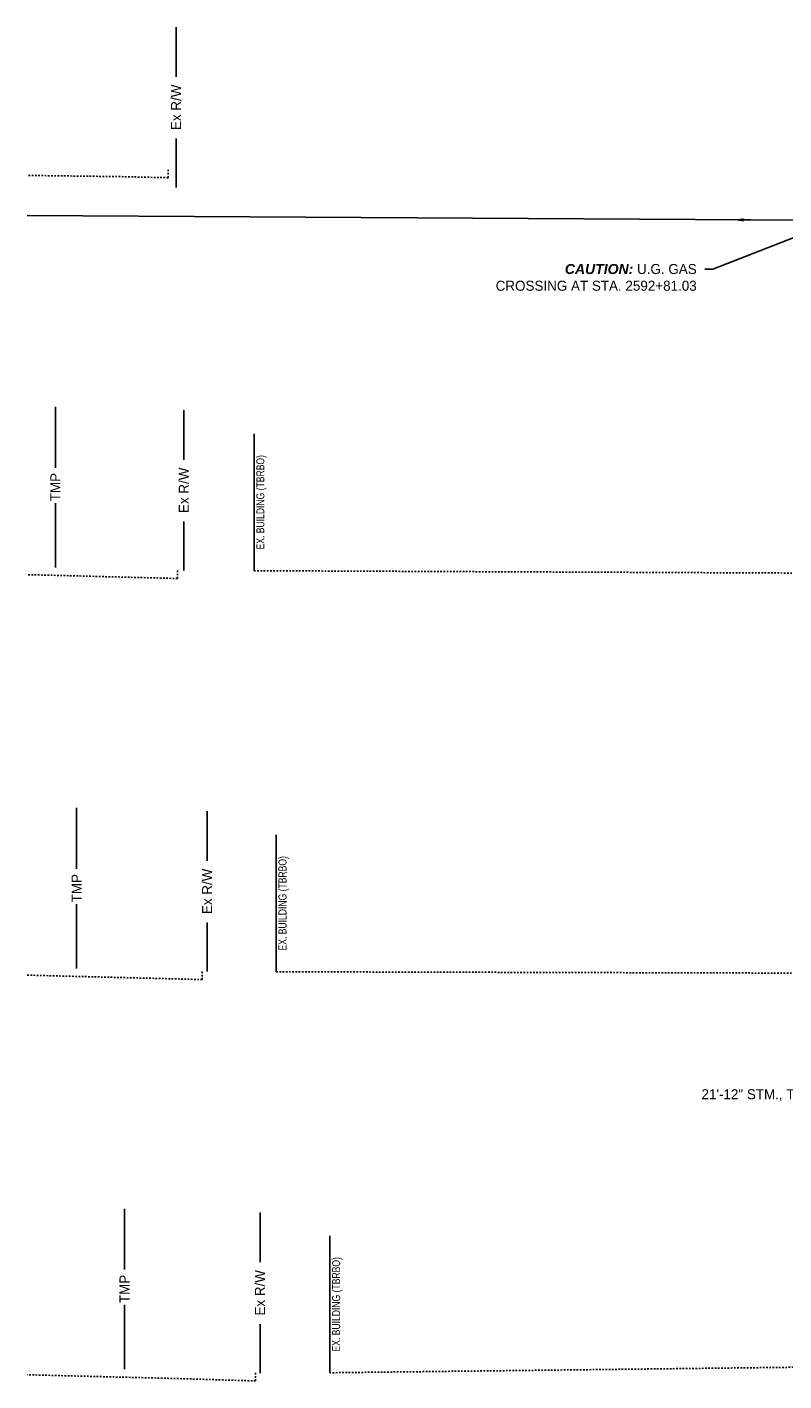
# Model space of a CAD drawing. Header units: feet. Extents: x 161250 to 169758, y 287353 to 289076.
# Tile 25 of 36: x 168338 to 168385, y 288251 to 288335. Entities that reach past the tile are written whole.
import ezdxf
from ezdxf import colors
from ezdxf.entities.mleader import LeaderData, LeaderLine
from ezdxf.math import Vec2, Vec3

# ---------------------------------------------------------------- set-up
doc = ezdxf.new("R2010")
doc.units = ezdxf.units.FT
doc.header["$MEASUREMENT"] = 0
doc.linetypes.add('OhDOT_USTN2', pattern=[0.11, 0.069, -0.041])
for name, color, linetype in [('BD_X_Building', 130, 'Continuous'), ('DR_P_Text', 1, 'Continuous'), ('RW_P_Esmt_TMP', 8, 'esmtmppr'), ('RW_X_Fee_RW', 50, 'rowex'), ('UT_X_Gas', 52, 'gasex'), ('UT_X_Gas_Text', 56, 'Continuous'), ('XS_X_Ground_Line', 180, 'OhDOT_USTN2')]:
    doc.layers.add(name, color=color, linetype=linetype)
doc.styles.add('Slanted', font='font31.shx', dxfattribs={"height": 0.1})
doc.styles.add('Slanted-Normal', font='font31.shx', dxfattribs={"height": 0.1})
doc.styles.get("Standard").update_dxf_attribs({"font": 'font31.shx'})
doc.styles.add('Straight-Normal', font='font30.shx', dxfattribs={"height": 0.1})
doc.linetypes.add('esmtmppr', pattern='A,1.95,-0.05,["TMP",Slanted,S=1,R=0,X=0,Y=-0.06],-0.35,1.95', length=4.3)
doc.linetypes.add('gasex', pattern='A,0.15,-0.2,0.15,-0.2,0.15,-0.1,["G",Straight-Normal,S=1,R=0,X=0,Y=-0.06],-0.15,0.15,-0.2,0.15,-0.2', length=1.8)
doc.linetypes.add('rowex', pattern='A,0.75,-0.05,["Ex R/W",Straight-Normal,S=1,R=0,X=0,Y=-0.06],-0.7,0.75,-0.3,0.75,-0.3,0.75,-0.3,0.75,-0.3', length=5.7)

msp = doc.modelspace()

# ---------------------------------------------------------------- linework, layer by layer
at = {"layer": 'BD_X_Building', "flags": 128}
for points in [[(168351.889, 288301.123), (168351.889, 288309.653)], [(168353.269, 288276.126), (168353.269, 288284.656)], [(168356.608, 288251.133), (168356.608, 288259.663)]]:
    msp.add_lwpolyline(points, dxfattribs=at)
at = {"layer": 'RW_P_Esmt_TMP', "flags": 128}
for points in [[(168339.517, 288307.544), (168339.517, 288311.332)], [(168339.517, 288301.332), (168339.517, 288305.34)], [(168340.838, 288282.548), (168340.838, 288286.336)], [(168340.838, 288276.336), (168340.838, 288280.344)], [(168343.822, 288257.568), (168343.822, 288261.356)], [(168343.822, 288251.356), (168343.822, 288255.364)]]:
    msp.add_lwpolyline(points, dxfattribs=at)
at = {"layer": 'RW_X_Fee_RW', "linetype": 'Continuous', "flags": 128}
for points in [[(168347.035, 288331.91), (168347.035, 288335.006)], [(168347.035, 288325.006), (168347.035, 288328.061)], [(168347.52, 288308.039), (168347.52, 288311.135)], [(168347.52, 288301.135), (168347.52, 288304.19)], [(168348.97, 288283.041), (168348.97, 288286.137)], [(168348.97, 288276.137), (168348.97, 288279.192)], [(168352.265, 288258.019), (168352.265, 288261.115)], [(168352.265, 288251.115), (168352.265, 288254.17)]]:
    msp.add_lwpolyline(points, dxfattribs=at)
at = {"layer": 'UT_X_Gas', "flags": 128}
msp.add_lwpolyline([(168337.757, 288323.26), (168389.757, 288322.943), (168393.757, 288322.91), (168405.086, 288322.869), (168423.777, 288322.811), (168438.257, 288323.284), (168456.257, 288323.565), (168477.757, 288323.769)], dxfattribs=at)
at = {"layer": 'XS_X_Ground_Line', "flags": 128}
for points in [[(168346.552, 288325.616), (168343.882, 288325.68), (168340.819, 288325.72), (168337.757, 288325.76)], [(168346.552, 288326.116), (168346.552, 288325.616)], [(168347.126, 288301.136), (168347.126, 288300.636)], [(168351.889, 288301.123), (168392.637, 288300.945)], [(168347.125, 288300.636), (168342.654, 288300.751), (168338.184, 288300.867), (168337.757, 288300.877)], [(168348.659, 288275.638), (168343.707, 288275.763), (168338.756, 288275.889), (168337.757, 288275.916)], [(168348.659, 288276.138), (168348.659, 288275.638)], [(168353.269, 288276.126), (168394.343, 288276.018)], [(168389.88, 288251.527), (168356.608, 288251.133)], [(168351.984, 288250.623), (168347.083, 288250.772), (168337.757, 288251.006)], [(168351.984, 288251.123), (168351.984, 288250.623)]]:
    msp.add_lwpolyline(points, dxfattribs=at)

# ---------------------------------------------------------------- texts
at = {"layer": 'BD_X_Building', "char_height": 0.5, "attachment_point": 5, "rotation": 90}
for insert in [(168352.358, 288305.388), (168353.737, 288280.391), (168357.077, 288255.398)]:
    msp.add_mtext_dynamic_manual_height_columns('{\\W0.8;EX. BUILDING (TBRBO)}', width=10.69954, gutter_width=10, heights=[0], dxfattribs=dict(at, insert=insert))
at = {"layer": 'RW_P_Esmt_TMP', "char_height": 0.625, "attachment_point": 5, "rotation": 90}
for insert in [(168339.517, 288306.332), (168340.838, 288281.336), (168343.822, 288256.356)]:
    msp.add_mtext_dynamic_manual_height_columns('TMP', width=1.87451, gutter_width=10, heights=[0], dxfattribs=dict(at, insert=insert))
at = {"layer": 'RW_X_Fee_RW', "char_height": 0.625, "attachment_point": 5, "rotation": 90}
for insert in [(168347.035, 288330.006), (168347.52, 288306.135), (168348.97, 288281.137), (168352.265, 288256.115)]:
    msp.add_mtext_dynamic_manual_height_columns('Ex R/W', width=9.60773, gutter_width=10, heights=[0], dxfattribs=dict(at, insert=insert))

# ---------------------------------------------------------------- leaders
at = {"layer": 'DR_P_Text'}
ml = msp.add_multileader_mtext('Standard', dxfattribs=at)
ml.set_content('21\'-12" STM., TYPE B @ 1.50%', color=256, style='Slanted-Normal')
ml.set_leader_properties()
ml.build(insert=Vec2(0, 0))
ml.multileader.update_dxf_attribs({"dogleg_length": 0.1, "arrow_head_size": 0.625, "scale": 5})
ctx = ml.context
ctx.base_point, ctx.scale, ctx.char_height, ctx.arrow_head_size, ctx.landing_gap_size, ctx.plane_origin = Vec3(168377.724, 288268.423), 5, 0.625, 0.625, 0.5, Vec3(168404.632, 288269.701)
ctx.text_align_type = 2
notes = []
notes.append((ctx, [(1, (1, 1, 0), (168392.697, 288268.423), (-1, 0), 0.5, [(0, [(168393.757, 288270.402)], 0, [])])]))
ctx.mtext.insert, ctx.mtext.alignment, ctx.mtext.flow_direction = Vec3(168391.697, 288268.805), 3, 5
at = {"layer": 'UT_X_Gas_Text'}
ml = msp.add_multileader_mtext('Standard', dxfattribs=at)
ml.set_content('{\\fArial|b1|i1|c0|p34;\\C1;CAUTION:} U.G. GAS\\PCROSSING AT STA. 2592+81.03', color=256, style='Slanted-Normal')
ml.set_leader_properties()
ml.build(insert=Vec2(0, 0))
ml.multileader.update_dxf_attribs({"dogleg_length": 0.1, "arrow_head_size": 0.625, "scale": 5})
ctx = ml.context
ctx.base_point, ctx.scale, ctx.char_height, ctx.arrow_head_size, ctx.landing_gap_size, ctx.plane_origin = Vec3(168364.846, 288319.925), 5, 0.625, 0.625, 0.5, Vec3(168364.655, 288321.139)
ctx.text_align_type = 2
notes.append((ctx, [(1, (1, 1, 0), (168380.458, 288319.925), (-1, 0), 0.5, [(1, [(168381.757, 288322.991), (168388.224, 288322.952)], 0, [])])]))
ctx.mtext.insert, ctx.mtext.alignment, ctx.mtext.flow_direction = Vec3(168379.458, 288320.238), 3, 5
for ctx, leaders in notes:
    for number, flags, end, landing, length, lines in leaders:
        leader = LeaderData()
        leader.index, (leader.has_last_leader_line, leader.has_dogleg_vector, leader.attachment_direction) = number, flags
        leader.last_leader_point, leader.dogleg_vector, leader.dogleg_length = Vec3(end), Vec3(landing), length
        for number, points, colour, breaks in lines:
            line = LeaderLine()
            line.index, line.vertices, line.color, line.breaks = number, Vec3.list(points), colors.encode_raw_color(colour), breaks
            leader.lines.append(line)
        ctx.leaders.append(leader)

doc.saveas('drawing.dxf')
